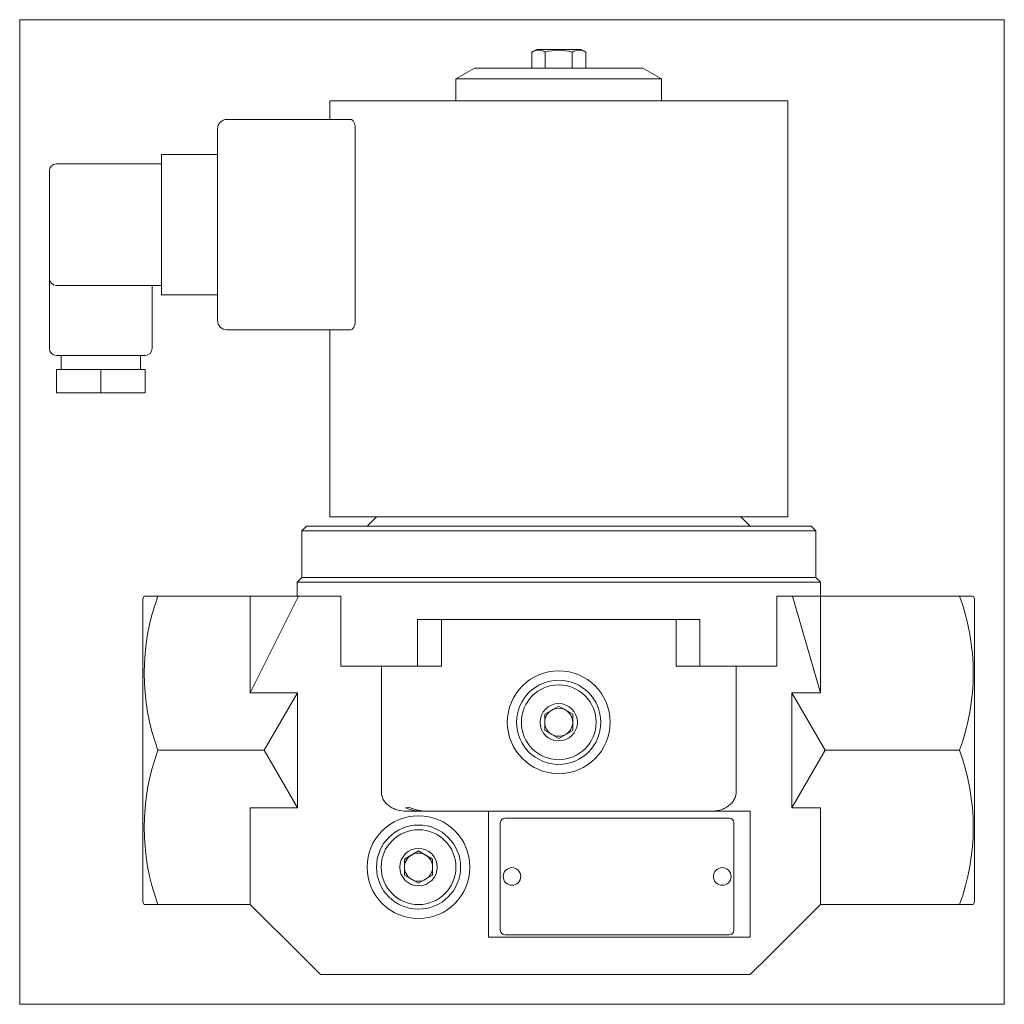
# Model space of a CAD drawing. Extents: x 41 to 252, y 0 to 211.
import ezdxf
from ezdxf.xclip import XClip

# ---------------------------------------------------------------- set-up
doc = ezdxf.new("R2010")
doc.units = 0
doc.header["$LTSCALE"] = 25.4
doc.header["$MEASUREMENT"] = 0
doc.header["$XCLIPFRAME"] = 2
doc.layers.get('0').update_dxf_attribs({"linetype": 'CONTINUOUS'})
for name, color, linetype in [('CEWKA_40-65', 7, 'CONTINUOUS'), ('K-006GOT_', 7, 'CONTINUOUS'), ('T-026', 7, 'CONTINUOUS'), ('WA_020_01_00_001', 7, 'CONTINUOUS'), ('WA_020_01_01Z_KO', 7, 'CONTINUOUS'), ('WA_031_01_00_005', 7, 'CONTINUOUS'), ('WA_031_01_00_010', 7, 'CONTINUOUS'), ('Ś-006M6X12SZEŚC_', 7, 'CONTINUOUS')]:
    doc.layers.add(name, color=color, linetype=linetype)

# ---------------------------------------------------------------- blocks, each defined once
blk = doc.blocks.new('SE1')
at = {"layer": 'CEWKA_40-65', "color": 7, "linetype": 'CONTINUOUS', "lineweight": 0}
for p, q in [((107.65, 193.58), (107.65, 189.58)), ((107.65, 193.58), (205.65, 193.58)), ((205.65, 104.58), (205.65, 193.58)), ((83.65, 146.58), (83.65, 187.58)), ((85.65, 189.58), (112.15, 189.58)), ((113.12, 187.58), (113.12, 146.58)), ((71.65, 180.08), (71.65, 182.08)), ((71.65, 182.08), (83.65, 182.08)), ((49.15, 180.08), (71.65, 180.08)), ((71.65, 154.08), (71.65, 180.08)), ((47.65, 155.58), (47.65, 178.58)), ((47.65, 155.58), (47.65, 140.58)), ((71.65, 154.08), (49.15, 154.08)), ((69.65, 140.58), (69.65, 154.08)), ((71.65, 152.08), (71.65, 154.08)), ((83.65, 152.08), (71.65, 152.08)), ((112.15, 144.58), (85.65, 144.58)), ((107.65, 144.58), (107.65, 104.58)), ((49.15, 139.08), (68.15, 139.08)), ((50.15, 139.08), (50.15, 136.08)), ((67.15, 136.08), (67.15, 139.08)), ((49.15, 131.08), (49.15, 136.08)), ((58.65, 136.08), (49.15, 136.08)), ((68.15, 136.08), (58.65, 136.08)), ((58.65, 131.08), (58.65, 136.08)), ((68.15, 131.08), (68.15, 136.08)), ((58.65, 131.08), (49.15, 131.08)), ((68.15, 131.08), (58.65, 131.08)), ((107.65, 104.58), (205.65, 104.58))]:
    blk.add_line(p, q, dxfattribs=at)
for centre, radius, start, end in [((85.65, 187.58), 2, 90, 180), ((49.15, 178.58), 1.5, 90, 180), ((49.15, 155.58), 1.5, 180, 270), ((85.65, 146.58), 2, 180, 270), ((49.15, 140.58), 1.5, 180, 270), ((68.15, 140.58), 1.5, 270, 360)]:
    blk.add_arc(centre, radius, start, end, dxfattribs=at)
for points, knots in [([(113.12, 187.58), (113.12, 187.72), (113.12, 187.86), (113.09, 188.12), (113.07, 188.26), (112.98, 188.63), (112.9, 188.85), (112.76, 189.12), (112.71, 189.2), (112.61, 189.34), (112.55, 189.39), (112.44, 189.49), (112.38, 189.52), (112.26, 189.57), (112.21, 189.58), (112.15, 189.58)], [0, 0, 0, 0, 0.125, 0.125, 0.25, 0.25, 0.5, 0.5, 0.625, 0.625, 0.75, 0.75, 0.875, 0.875, 1, 1, 1, 1]), ([(112.15, 144.58), (112.26, 144.58), (112.38, 144.63), (112.61, 144.81), (112.71, 144.95), (112.86, 145.22), (112.9, 145.32), (112.98, 145.53), (113.01, 145.65), (113.07, 145.9), (113.09, 146.03), (113.12, 146.3), (113.12, 146.44), (113.12, 146.58)], [0, 0, 0, 0, 0.25, 0.25, 0.5, 0.5, 0.625, 0.625, 0.75, 0.75, 0.875, 0.875, 1, 1, 1, 1])]:
    blk.add_open_spline(points, degree=3, knots=knots, dxfattribs=at)
at = {"layer": 'K-006GOT_', "color": 7, "linetype": 'CONTINUOUS', "lineweight": 0}
for centre in [(146.65, 27.58), (191.65, 27.58)]:
    blk.add_circle(centre, 1.89, dxfattribs=at)
at = {"layer": 'T-026', "color": 7, "linetype": 'CONTINUOUS', "lineweight": 0}
for p, q in [((193.15, 40.08), (145.15, 40.08)), ((144.15, 39.08), (144.15, 16.08)), ((194.15, 16.08), (194.15, 39.08)), ((145.15, 15.08), (193.15, 15.08))]:
    blk.add_line(p, q, dxfattribs=at)
for centre, start, end in [((145.15, 39.08), 90, 180), ((193.15, 39.08), 0, 90), ((145.15, 16.08), 180, 270), ((193.15, 16.08), 270, 360)]:
    blk.add_arc(centre, 1, start, end, dxfattribs=at)
at = {"layer": 'WA_020_01_00_001', "color": 7, "linetype": 'CONTINUOUS', "lineweight": 0}
for p, q in [((117.65, 104.58), (115.65, 102.58)), ((197.65, 102.58), (195.65, 104.58)), ((102.65, 102.58), (101.65, 101.58)), ((101.65, 101.58), (101.65, 91.58)), ((101.65, 101.58), (211.65, 101.58)), ((210.65, 102.58), (102.65, 102.58)), ((211.65, 101.58), (210.65, 102.58)), ((211.65, 91.58), (211.65, 101.58)), ((101.65, 91.58), (211.65, 91.58))]:
    blk.add_line(p, q, dxfattribs=at)
at = {"layer": 'WA_020_01_01Z_KO', "color": 7, "linetype": 'CONTINUOUS', "lineweight": 0}
for p, q in [((101.65, 91.58), (100.65, 90.58)), ((211.65, 91.58), (101.65, 91.58)), ((212.65, 90.58), (211.65, 91.58)), ((100.65, 90.58), (100.65, 87.58)), ((100.65, 90.58), (212.65, 90.58)), ((212.65, 87.58), (212.65, 90.58)), ((67.94, 87.58), (67.65, 87.08)), ((67.65, 87.08), (67.65, 22.08)), ((70.89, 87.58), (67.94, 87.58)), ((90.65, 87.58), (70.89, 87.58)), ((90.65, 87.58), (90.65, 66.89)), ((90.65, 87.58), (101, 87.58)), ((90.65, 66.89), (101, 87.58)), ((101, 87.58), (110.02, 87.58)), ((110.02, 87.58), (110.02, 72.58)), ((203.29, 72.58), (203.29, 87.58)), ((203.29, 87.58), (206.68, 87.58)), ((212.65, 87.58), (206.68, 87.58)), ((206.68, 87.58), (212.65, 66.89)), ((212.65, 87.58), (242.42, 87.58)), ((212.65, 66.89), (212.65, 87.58)), ((242.42, 87.58), (245.36, 87.58)), ((245.65, 87.08), (245.36, 87.58)), ((245.65, 87.08), (245.65, 22.08)), ((186.85, 82.58), (126.46, 82.58)), ((126.46, 72.58), (126.46, 82.58)), ((131.54, 72.58), (131.54, 82.58)), ((181.76, 72.58), (181.76, 82.58)), ((186.85, 72.58), (186.85, 82.58)), ((110.02, 72.58), (126.46, 72.58)), ((118.71, 45.58), (118.71, 72.58)), ((126.46, 72.58), (131.54, 72.58)), ((186.85, 72.58), (181.76, 72.58)), ((203.29, 72.58), (186.85, 72.58)), ((194.6, 45.58), (194.6, 72.58)), ((100.76, 66.89), (90.65, 66.89)), ((100.76, 66.89), (93.65, 54.58)), ((100.76, 42.27), (100.76, 66.89)), ((206.55, 66.89), (212.65, 66.89)), ((206.55, 66.89), (206.55, 42.27)), ((213.65, 54.58), (206.55, 66.89)), ((93.65, 54.58), (70.89, 54.58)), ((93.65, 54.58), (100.76, 42.27)), ((206.55, 42.27), (213.65, 54.58)), ((213.65, 54.58), (242.42, 54.58)), ((90.65, 21.58), (90.65, 42.27)), ((90.65, 42.27), (100.76, 42.27)), ((124.61, 42.42), (123.84, 42.27)), ((206.55, 42.27), (212.65, 42.27)), ((212.65, 42.27), (212.65, 21.58)), ((127.17, 41.58), (124.03, 41.58)), ((131.65, 41.58), (127.17, 41.58)), ((187.25, 41.58), (128.37, 41.58)), ((141.65, 14.58), (141.65, 41.58)), ((187.25, 41.58), (197.65, 41.58)), ((197.65, 41.58), (197.65, 14.58)), ((67.65, 22.08), (67.94, 21.58)), ((70.89, 21.58), (67.94, 21.58)), ((90.65, 21.58), (70.89, 21.58)), ((101.65, 10.58), (90.65, 21.58)), ((212.65, 21.58), (201.65, 10.58)), ((212.65, 21.58), (242.42, 21.58)), ((242.42, 21.58), (245.36, 21.58)), ((245.36, 21.58), (245.65, 22.08)), ((197.65, 14.58), (141.65, 14.58)), ((105.65, 6.58), (101.65, 10.58)), ((201.65, 10.58), (197.65, 6.58)), ((197.65, 6.58), (105.65, 6.58))]:
    blk.add_line(p, q, dxfattribs=at)
for centre in [(156.65, 60.58), (126.65, 29.58)]:
    blk.add_circle(centre, 11, dxfattribs=at)
for centre, radius, start, end in [((115.87, 71.08), 47.92, 159.8579, 200.1421), ((197.43, 71.08), 47.92, 339.8579, 20.1421), ((115.87, 38.08), 47.92, 159.8579, 200.1421), ((197.43, 38.08), 47.92, 339.8579, 20.1421), ((127.05, 49.36), 7.78, 245.6274, 270.8867), ((128.2, 49.65), 8.08, 243.6263, 271.1957)]:
    blk.add_arc(centre, radius, start, end, dxfattribs=at)
for points, knots in [([(124.03, 41.58), (123.42, 41.58), (122.81, 41.65), (121.91, 41.89), (121.62, 41.99), (121.06, 42.23), (120.79, 42.37), (120.27, 42.71), (120.03, 42.9), (119.7, 43.22), (119.6, 43.34), (119.4, 43.57), (119.31, 43.7), (119.06, 44.09), (118.93, 44.37), (118.75, 44.96), (118.71, 45.27), (118.71, 45.58)], [0, 0, 0, 0, 0.25, 0.25, 0.375, 0.375, 0.5, 0.5, 0.625, 0.625, 0.6875, 0.6875, 0.75, 0.75, 0.875, 0.875, 1, 1, 1, 1]), ([(194.6, 45.58), (194.6, 45.27), (194.55, 44.97), (194.42, 44.52), (194.36, 44.38), (194.24, 44.1), (194.16, 43.96), (193.92, 43.57), (193.72, 43.33), (193.28, 42.9), (193.03, 42.71), (192.52, 42.37), (192.25, 42.23), (191.68, 41.99), (191.39, 41.89), (190.5, 41.65), (189.89, 41.58), (189.27, 41.58)], [0, 0, 0, 0, 0.125, 0.125, 0.1875, 0.1875, 0.25, 0.25, 0.375, 0.375, 0.5, 0.5, 0.625, 0.625, 0.75, 0.75, 1, 1, 1, 1])]:
    blk.add_open_spline(points, degree=3, knots=knots, dxfattribs=at)
at = {"layer": 'WA_031_01_00_005', "color": 7, "linetype": 'CONTINUOUS', "lineweight": 0}
for p, q in [((138.65, 200.58), (134.65, 198.27)), ((174.65, 200.58), (138.65, 200.58)), ((178.65, 198.27), (174.65, 200.58)), ((134.65, 198.27), (178.65, 198.27)), ((134.65, 198.27), (134.65, 193.58)), ((178.65, 193.58), (178.65, 198.27))]:
    blk.add_line(p, q, dxfattribs=at)
at = {"layer": 'WA_031_01_00_010', "color": 7, "linetype": 'CONTINUOUS', "lineweight": 0}
for p, q in [((153.65, 62.31), (156.65, 64.04)), ((156.65, 64.04), (159.65, 62.31)), ((153.65, 58.85), (153.65, 62.31)), ((159.65, 62.31), (159.65, 58.85)), ((156.65, 57.12), (153.65, 58.85)), ((159.65, 58.85), (156.65, 57.12)), ((123.65, 31.31), (126.65, 33.04)), ((126.65, 33.04), (129.65, 31.31)), ((123.65, 27.85), (123.65, 31.31)), ((129.65, 31.31), (129.65, 27.85)), ((126.65, 26.12), (123.65, 27.85)), ((129.65, 27.85), (126.65, 26.12))]:
    blk.add_line(p, q, dxfattribs=at)
for centre, radius in [((156.65, 60.58), 9), ((156.65, 60.58), 8), ((156.65, 60.58), 4), ((126.65, 29.58), 9), ((126.65, 29.58), 8), ((126.65, 29.58), 4)]:
    blk.add_circle(centre, radius, dxfattribs=at)
for centre, start, end in [((156.65, 60.58), 60, 120), ((156.65, 60.58), 120, 180), ((156.65, 60.58), 0, 60), ((156.65, 60.58), 180, 240), ((156.65, 60.58), 300, 360), ((156.65, 60.58), 240, 300), ((126.65, 29.58), 120, 180), ((126.65, 29.58), 60, 120), ((126.65, 29.58), 0, 60), ((126.65, 29.58), 180, 240), ((126.65, 29.58), 300, 360), ((126.65, 29.58), 240, 300)]:
    blk.add_arc(centre, 3, start, end, dxfattribs=at)
at = {"layer": 'Ś-006M6X12SZEŚC_', "color": 7, "linetype": 'CONTINUOUS', "lineweight": 0}
for p, q in [((151.95, 204.58), (150.88, 203.96)), ((161.36, 204.58), (151.95, 204.58)), ((162.42, 203.96), (161.36, 204.58)), ((150.88, 203.96), (150.88, 200.58)), ((153.77, 203.96), (153.77, 200.58)), ((159.54, 203.96), (159.54, 200.58)), ((162.42, 203.96), (162.42, 200.58))]:
    blk.add_line(p, q, dxfattribs=at)
for centre, radius, start, end in [((152.33, 201.83), 2.58, 55.9012, 124.0185), ((156.65, 194.76), 9.65, 72.5866, 107.3933), ((160.98, 201.83), 2.58, 55.9721, 124.068)]:
    blk.add_arc(centre, radius, start, end, dxfattribs=at)

msp = doc.modelspace()

# ---------------------------------------------------------------- block references
at = {"color": 0, "lineweight": 0}
ref = msp.add_blockref('SE1', (0, 0), dxfattribs=at)
XClip(ref).set_block_clipping_path([(41.3027335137, 0.2298874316), (252.0027324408, 210.9298863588)])
ref.dxf.unprotected_set("ltscale", 0)

doc.saveas('drawing.dxf')
